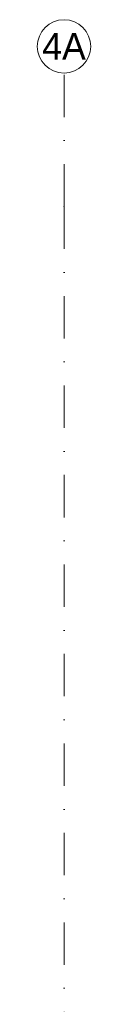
# Model space of a CAD drawing. Header units: millimetres. Extents: x -65 to 293624, y -1905 to 31061.
# Tile 80 of 256: x 43986 to 44386, y 23385 to 30761. Entities that reach past the tile are written whole.
import ezdxf
from ezdxf.enums import TextEntityAlignment as Align

# ---------------------------------------------------------------- set-up
doc = ezdxf.new("R2010")
doc.units = ezdxf.units.MM
doc.header["$MEASUREMENT"] = 0
doc.linetypes.add('Punkt katkend', pattern=[670.277762, 317.5, -176.388889, 0, -176.388874])
doc.layers.add('00 Teljed.AR', color=7, linetype='Continuous')
doc.styles.add('GENERATED_STYLE_6', font='txt')

# ---------------------------------------------------------------- blocks, each defined once
blk = doc.blocks.new('Standard grid marker[1]_2', base_point=(44185.593649, 30361.429))
at = {"layer": '00 Teljed.AR', "color": 252, "linetype": 'Punkt katkend', "lineweight": 13, "true_color": 0x8c8d8c}
for q in [(44185.593649, 30361.429), (44185.593649, 5361.429)]:
    blk.add_line((44185.593649, 29361.429), q, dxfattribs=at)
at = {"layer": '00 Teljed.AR', "color": 252, "linetype": 'Continuous', "lineweight": 13, "true_color": 0x8c8d8c}
blk.add_circle((44185.593649, 30561.429), 200, dxfattribs=at)
at = {"layer": '00 Teljed.AR', "color": 252, "linetype": 'Punkt katkend', "lineweight": 13, "true_color": 0x8c8d8c}
blk.add_point((44185.593649, 29361.429), dxfattribs=at)
blk.add_point((44185.593649, 29361.429), dxfattribs=at)
at = {"layer": '00 Teljed.AR', "color": 252, "lineweight": 13, "true_color": 0x8c8d8c, "style": 'GENERATED_STYLE_6'}
for tag, p in [('AC_MarkerText_1_0', (44185.593649, 30661.429)), ('AC_MarkerText_1_1', (44185.593649, 4261.429))]:
    blk.add_attdef(tag, text='', height=200, rotation=360, dxfattribs=at).set_placement(p, align=Align.TOP_CENTER)

msp = doc.modelspace()

# ---------------------------------------------------------------- block references
at = {"layer": '00 Teljed.AR', "color": 7, "linetype": 'Continuous', "lineweight": 13}
ref = msp.add_blockref('Standard grid marker[1]_2', (44185.6, 30361.4), dxfattribs=at)
ref.add_attrib('AC_MarkerText_1', '4A', dxfattribs={"color": 252, "lineweight": 13, "true_color": 0x8c8d8c, "height": 200, "rotation": 360, "style": 'GENERATED_STYLE_6'}).set_placement((44185.6, 30661.4), align=Align.TOP_CENTER)

doc.saveas('drawing.dxf')
